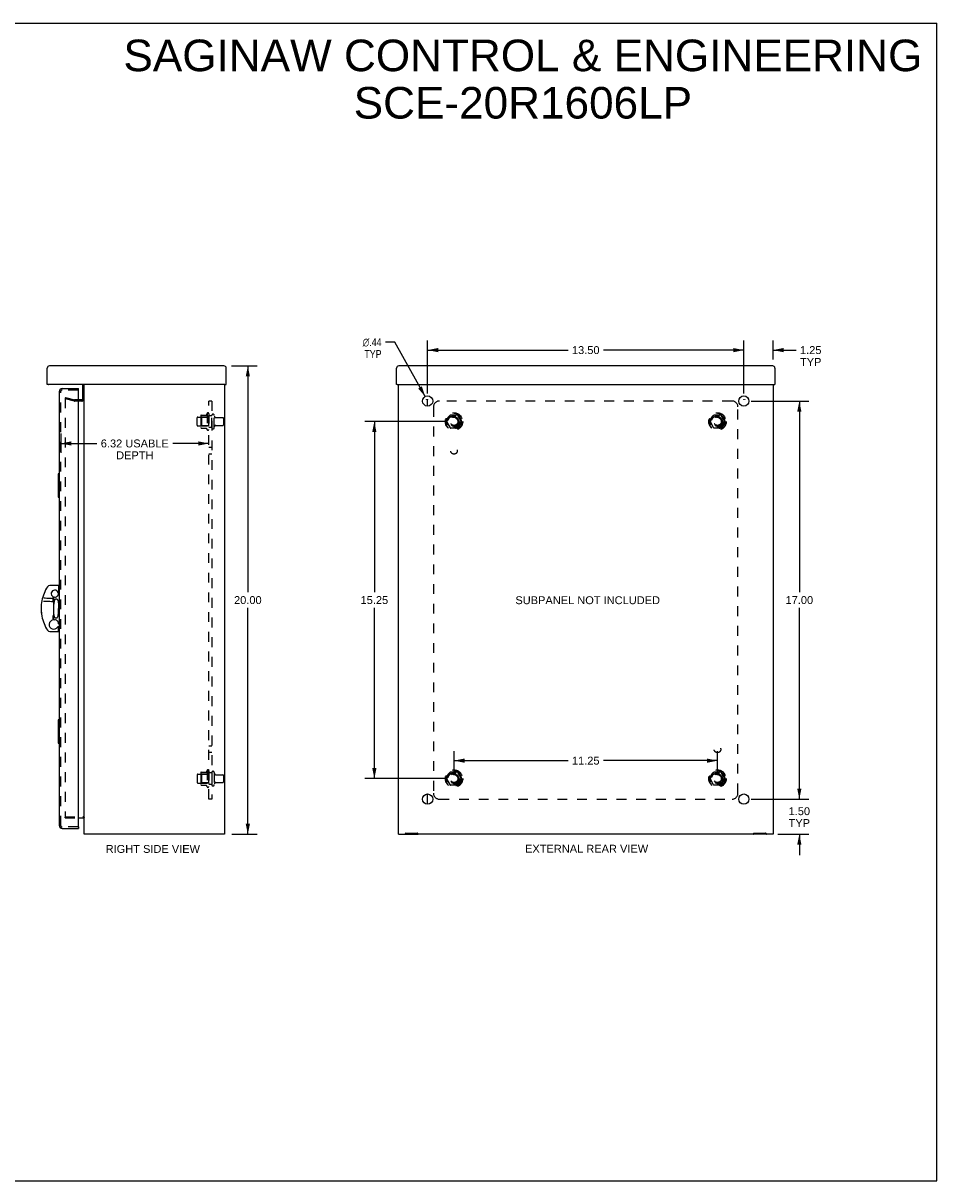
# Model space of a CAD drawing. Header units: inches. Extents: x 0 to 76.4, y 0 to 49.4.
# Tile 3 of 3: x 37.4 to 76.4, y 0 to 49.4. Entities that reach past the tile are written whole.
import ezdxf

# ---------------------------------------------------------------- set-up
doc = ezdxf.new("R2010")
doc.units = ezdxf.units.IN
doc.header["$LTSCALE"] = 4.202247
doc.header["$MEASUREMENT"] = 0
doc.linetypes.add('HIDDEN', pattern=[0.2, 0.1, -0.1])
doc.layers.get('0').update_dxf_attribs({"linetype": 'CONTINUOUS'})
for name, color, linetype in [('DEFAULT_2', 8, 'HIDDEN'), ('DIMENSIONS', 7, 'CONTINUOUS'), ('DOOR_ASSEMBLY', 7, 'CONTINUOUS'), ('SUBPANEL', 7, 'CONTINUOUS')]:
    doc.layers.add(name, color=color, linetype=linetype)
doc.styles.get("Standard").update_dxf_attribs({"font": 'arial.ttf'})
doc.styles.add('TEXTSTYLE_1', font='gdt', dxfattribs={"width": 0.8})
doc.dimstyles.new('DIMSTYLE_1', dxfattribs={"dimtxt": 0.337079, "dimasz": 0.449438, "dimexe": 0.09, "dimexo": 0.07, "dimgap": 0.0375, "dimtad": 0, "dimtih": 1, "dimtoh": 1, "dimzin": 4, "dimdsep": 46, "dimtxsty": 'Standard', "dimblk": '_FILLED', "dimblk1": '_FILLED', "dimblk2": '_FILLED', "dimcen": 0.09, "dimadec": 3, "dimazin": 1, "dimtfac": 1, "dimtdec": 3, "dimtofl": 0, "dimtmove": 0, "dimatfit": 3, "dimldrblk": '_FILLED', "dimfxl": 0, "dimtolj": 1, "dimtzin": 4, "dimarcsym": 0})
doc.dimstyles.new('DIMSTYLE_2', dxfattribs={"dimtxt": 0.337079, "dimasz": 0.449438, "dimexe": 0.09, "dimexo": 0.07, "dimgap": 0.09, "dimtad": 0, "dimtih": 1, "dimtoh": 1, "dimzin": 4, "dimdsep": 46, "dimtxsty": 'Standard', "dimblk": '_FILLED', "dimblk1": '_FILLED', "dimblk2": '_FILLED', "dimcen": 0.09, "dimadec": 3, "dimazin": 1, "dimtfac": 1, "dimtdec": 3, "dimtofl": 0, "dimtmove": 0, "dimatfit": 1, "dimldrblk": '_FILLED', "dimfxl": 0, "dimtolj": 1, "dimtzin": 4, "dimarcsym": 0})

# ---------------------------------------------------------------- blocks, each defined once
blk = doc.blocks.new('_FILLED')
at = {"color": 0, "linetype": 'ByBlock'}
blk.add_solid([(0, 0), (-1, 0.2), (-1, -0.2)], dxfattribs=at)
blk = doc.blocks.new('*D4')
at = {"layer": 'DIMENSIONS', "color": 2, "linetype": 'Continuous'}
for p, q in [((46.28, 34.801), (47.39, 34.801)), ((46.985, 34.801), (46.985, 25.139)), ((46.985, 14.801), (46.985, 24.464)), ((46.307, 14.801), (47.39, 14.801))]:
    blk.add_line(p, q, dxfattribs=at)
at = {"layer": 'DIMENSIONS', "color": 2, "linetype": 'Continuous', "xscale": 0.4494382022, "yscale": 0.4494382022, "zscale": 0.4494382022}
for p, rotation in [((46.985, 34.801), 90), ((46.985, 14.801), 270)]:
    blk.add_blockref('_FILLED', p, dxfattribs=dict(at, rotation=rotation))
at = {"layer": 'DIMENSIONS', "color": 2, "linetype": 'Continuous', "insert": (46.985, 24.97), "char_height": 0.3371, "width": 1.1779, "attachment_point": 2, "line_spacing_factor": 0.9}
blk.add_mtext('20.00', dxfattribs=at)
blk = doc.blocks.new('*D5')
at = {"layer": 'DIMENSIONS', "color": 2, "linetype": 'Continuous'}
for p, q in [((70.533, 16.301), (70.533, 17.2)), ((68.478, 16.301), (70.937, 16.301)), ((69.61, 14.801), (70.937, 14.801)), ((70.533, 14.801), (70.533, 13.903))]:
    blk.add_line(p, q, dxfattribs=at)
at = {"layer": 'DIMENSIONS', "color": 2, "linetype": 'Continuous', "xscale": 0.4494382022, "yscale": 0.4494382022, "zscale": 0.4494382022}
for p, rotation in [((70.533, 16.301), 270), ((70.533, 14.801), 90)]:
    blk.add_blockref('_FILLED', p, dxfattribs=dict(at, rotation=rotation))
at = {"layer": 'DIMENSIONS', "color": 2, "linetype": 'Continuous', "insert": (70.533, 15.954), "char_height": 0.3371, "width": 0.916, "attachment_point": 2, "line_spacing_factor": 0.9}
blk.add_mtext('1.50\\PTYP', dxfattribs=at)
blk = doc.blocks.new('*D6')
at = {"layer": 'DIMENSIONS', "color": 2, "linetype": 'Continuous'}
for p, q in [((53.255, 35.814), (52.862, 35.814)), ((54.556, 33.492), (53.255, 35.814))]:
    blk.add_line(p, q, dxfattribs=at)
at = {"layer": 'DIMENSIONS', "color": 2, "linetype": 'Continuous', "xscale": 0.4494382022, "yscale": 0.4494382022, "zscale": 0.4494382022, "rotation": 299.2744491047}
blk.add_blockref('_FILLED', (54.556, 33.492), dxfattribs=at)
at = {"layer": 'DIMENSIONS', "color": 2, "linetype": 'Continuous', "insert": (52.693, 35.982), "char_height": 0.33708, "width": 1.10355, "attachment_point": 3, "line_spacing_factor": 0.9, "style": 'TEXTSTYLE_1'}
blk.add_mtext('{\\fgdt;n}\\fArial;.44\\PTYP', dxfattribs=at)
blk = doc.blocks.new('*D7')
at = {"layer": 'DIMENSIONS', "color": 2, "linetype": 'Continuous'}
for p, q in [((55.474, 32.426), (51.982, 32.426)), ((52.387, 32.426), (52.387, 25.139)), ((52.387, 17.176), (52.387, 24.464)), ((55.474, 17.176), (51.982, 17.176))]:
    blk.add_line(p, q, dxfattribs=at)
at = {"layer": 'DIMENSIONS', "color": 2, "linetype": 'Continuous', "xscale": 0.4494382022, "yscale": 0.4494382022, "zscale": 0.4494382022}
for p, rotation in [((52.387, 32.426), 90), ((52.387, 17.176), 270)]:
    blk.add_blockref('_FILLED', p, dxfattribs=dict(at, rotation=rotation))
at = {"layer": 'DIMENSIONS', "color": 2, "linetype": 'Continuous', "insert": (52.387, 24.97), "char_height": 0.3371, "width": 1.1779, "attachment_point": 2, "line_spacing_factor": 0.9}
blk.add_mtext('15.25', dxfattribs=at)
blk = doc.blocks.new('*D8')
at = {"layer": 'DIMENSIONS', "color": 2, "linetype": 'Continuous'}
for p, q in [((55.788, 17.491), (55.788, 18.349)), ((67.038, 17.491), (67.038, 18.349)), ((55.788, 17.944), (60.656, 17.944)), ((67.038, 17.944), (62.171, 17.944))]:
    blk.add_line(p, q, dxfattribs=at)
at = {"layer": 'DIMENSIONS', "color": 2, "linetype": 'Continuous', "xscale": 0.4494382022, "yscale": 0.4494382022, "zscale": 0.4494382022, "rotation": 180}
blk.add_blockref('_FILLED', (55.788, 17.944), dxfattribs=at)
at = {"layer": 'DIMENSIONS', "color": 2, "linetype": 'Continuous', "xscale": 0.4494382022, "yscale": 0.4494382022, "zscale": 0.4494382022}
blk.add_blockref('_FILLED', (67.038, 17.944), dxfattribs=at)
at = {"layer": 'DIMENSIONS', "color": 2, "linetype": 'Continuous', "insert": (61.413, 18.113), "char_height": 0.3371, "width": 1.1779, "attachment_point": 2, "line_spacing_factor": 0.9}
blk.add_mtext('11.25', dxfattribs=at)
blk = doc.blocks.new('*D9')
at = {"layer": 'DIMENSIONS', "color": 2, "linetype": 'Continuous'}
for p, q in [((68.478, 33.301), (70.937, 33.301)), ((70.533, 33.301), (70.533, 25.139)), ((70.533, 16.301), (70.533, 24.464)), ((68.478, 16.301), (70.937, 16.301))]:
    blk.add_line(p, q, dxfattribs=at)
at = {"layer": 'DIMENSIONS', "color": 2, "linetype": 'Continuous', "xscale": 0.4494382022, "yscale": 0.4494382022, "zscale": 0.4494382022}
for p, rotation in [((70.533, 33.301), 90), ((70.533, 16.301), 270)]:
    blk.add_blockref('_FILLED', p, dxfattribs=dict(at, rotation=rotation))
at = {"layer": 'DIMENSIONS', "color": 2, "linetype": 'Continuous', "insert": (70.533, 24.97), "char_height": 0.3371, "width": 1.1779, "attachment_point": 2, "line_spacing_factor": 0.9}
blk.add_mtext('17.00', dxfattribs=at)
blk = doc.blocks.new('*D10')
at = {"layer": 'DIMENSIONS', "color": 2, "linetype": 'Continuous'}
for p, q in [((54.663, 33.616), (54.663, 35.881)), ((68.163, 33.616), (68.163, 35.881)), ((54.663, 35.476), (60.656, 35.476)), ((68.163, 35.476), (62.171, 35.476))]:
    blk.add_line(p, q, dxfattribs=at)
at = {"layer": 'DIMENSIONS', "color": 2, "linetype": 'Continuous', "xscale": 0.4494382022, "yscale": 0.4494382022, "zscale": 0.4494382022, "rotation": 180}
blk.add_blockref('_FILLED', (54.663, 35.476), dxfattribs=at)
at = {"layer": 'DIMENSIONS', "color": 2, "linetype": 'Continuous', "xscale": 0.4494382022, "yscale": 0.4494382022, "zscale": 0.4494382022}
blk.add_blockref('_FILLED', (68.163, 35.476), dxfattribs=at)
at = {"layer": 'DIMENSIONS', "color": 2, "linetype": 'Continuous', "insert": (61.413, 35.645), "char_height": 0.3371, "width": 1.1779, "attachment_point": 2, "line_spacing_factor": 0.9}
blk.add_mtext('13.50', dxfattribs=at)
blk = doc.blocks.new('*D11')
at = {"layer": 'DIMENSIONS', "color": 2, "linetype": 'Continuous'}
for p, q in [((68.163, 33.616), (68.163, 35.881)), ((69.413, 35.068), (69.413, 35.881)), ((68.163, 35.476), (67.264, 35.476)), ((69.413, 35.476), (70.392, 35.476))]:
    blk.add_line(p, q, dxfattribs=at)
at = {"layer": 'DIMENSIONS', "color": 2, "linetype": 'Continuous', "xscale": 0.4494382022, "yscale": 0.4494382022, "zscale": 0.4494382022}
blk.add_blockref('_FILLED', (68.163, 35.476), dxfattribs=at)
at = {"layer": 'DIMENSIONS', "color": 2, "linetype": 'Continuous', "xscale": 0.4494382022, "yscale": 0.4494382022, "zscale": 0.4494382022, "rotation": 180}
blk.add_blockref('_FILLED', (69.413, 35.476), dxfattribs=at)
at = {"layer": 'DIMENSIONS', "color": 2, "linetype": 'Continuous', "insert": (70.561, 35.645), "char_height": 0.3371, "width": 0.916, "attachment_point": 1, "line_spacing_factor": 0.9}
blk.add_mtext('1.25\\PTYP', dxfattribs=at)
blk = doc.blocks.new('*D14')
at = {"layer": 'DIMENSIONS', "color": 2, "linetype": 'Continuous'}
for p, q in [((38.999, 31.913), (38.999, 31.085)), ((38.999, 31.49), (40.54, 31.49)), ((45.319, 31.49), (43.778, 31.49))]:
    blk.add_line(p, q, dxfattribs=at)
at = {"layer": 'DIMENSIONS', "color": 2, "linetype": 'Continuous', "xscale": 0.4494382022, "yscale": 0.4494382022, "zscale": 0.4494382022, "rotation": 180}
blk.add_blockref('_FILLED', (38.999, 31.49), dxfattribs=at)
at = {"layer": 'DIMENSIONS', "color": 2, "linetype": 'Continuous', "xscale": 0.4494382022, "yscale": 0.4494382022, "zscale": 0.4494382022}
blk.add_blockref('_FILLED', (45.319, 31.49), dxfattribs=at)
at = {"layer": 'DIMENSIONS', "color": 2, "linetype": 'Continuous', "insert": (42.159, 31.658), "char_height": 0.33708, "width": 2.90088, "attachment_point": 2, "line_spacing_factor": 0.9}
blk.add_mtext('6.32 USABLE\\PDEPTH', dxfattribs=at)

msp = doc.modelspace()

# ---------------------------------------------------------------- linework, layer by layer
at = {"color": 7, "linetype": 'Continuous'}
for p, q in [((0, 49.438), (76.404, 49.438)), ((76.404, 0), (76.404, 49.438)), ((38.466, 34.003), (38.418, 34.003)), ((38.466, 34.023), (38.466, 34.003)), ((46.012, 34.003), (46.012, 34.023)), ((46.012, 34.003), (46.06, 34.003)), ((53.355, 34.003), (53.335, 34.003)), ((69.471, 34.003), (69.491, 34.003)), ((39.944, 33.395), (39.944, 33.41)), ((39.992, 33.35), (39.944, 33.35)), ((54.663, 33.387), (54.663, 33.369)), ((54.663, 33.082), (54.663, 33.352)), ((68.163, 33.365), (68.163, 33.387)), ((68.163, 33.349), (68.163, 33.352)), ((54.663, 16.082), (54.663, 16.52)), ((53.721, 14.849), (54.241, 14.849)), ((53.731, 14.849), (53.731, 14.801)), ((54.231, 14.849), (54.231, 14.801)), ((68.585, 14.849), (69.105, 14.849)), ((68.595, 14.849), (68.595, 14.801)), ((69.095, 14.849), (69.095, 14.801)), ((0, 0), (76.404, 0))]:
    msp.add_line(p, q, dxfattribs=at)
at = {"color": 3, "linetype": 'Continuous'}
for p, q in [((38.418, 34.003), (38.418, 34.707)), ((45.965, 34.801), (38.513, 34.801)), ((46.06, 34.003), (46.06, 34.707)), ((53.335, 34.003), (53.335, 34.707)), ((69.396, 34.801), (53.43, 34.801)), ((69.491, 34.707), (69.491, 34.003)), ((45.992, 34.003), (38.486, 34.003)), ((39.944, 33.412), (39.944, 34.003)), ((39.992, 14.801), (39.992, 34.003)), ((45.992, 34.003), (45.992, 14.801)), ((53.355, 34.003), (69.471, 34.003)), ((53.413, 14.801), (53.413, 34.003)), ((69.413, 34.003), (69.413, 14.801)), ((54.615, 33.365), (54.615, 33.387)), ((54.615, 33.349), (54.615, 33.352)), ((68.211, 33.387), (68.211, 33.365)), ((68.211, 33.352), (68.211, 33.349)), ((39.749, 15.503), (39.992, 15.503)), ((39.986, 15.493), (39.986, 15.494)), ((53.716, 14.816), (53.716, 14.838)), ((53.731, 14.853), (54.231, 14.853)), ((54.246, 14.816), (54.246, 14.838)), ((68.58, 14.816), (68.58, 14.838)), ((68.595, 14.853), (69.095, 14.853)), ((69.11, 14.816), (69.11, 14.838)), ((45.992, 14.801), (39.992, 14.801)), ((53.413, 14.801), (54.259, 14.801)), ((69.413, 14.801), (54.261, 14.801))]:
    msp.add_line(p, q, dxfattribs=at)
for points in [[(39.981, 15.487), (39.981, 15.487), (39.981, 15.487), (39.981, 15.487), (39.981, 15.488), (39.981, 15.488), (39.982, 15.489), (39.982, 15.489), (39.983, 15.49), (39.983, 15.491), (39.984, 15.492), (39.986, 15.493)], [(39.986, 15.494), (39.987, 15.495), (39.988, 15.496), (39.989, 15.497)], [(39.989, 15.497), (39.99, 15.498), (39.99, 15.499), (39.991, 15.5), (39.991, 15.501), (39.992, 15.501), (39.992, 15.502), (39.992, 15.503), (39.992, 15.503)]]:
    msp.add_lwpolyline(points, dxfattribs=at)
for centre in [(54.663, 33.301), (68.163, 33.301), (54.663, 16.301), (68.163, 16.301)]:
    msp.add_circle(centre, 0.219, dxfattribs=at)
for centre, radius, start, end in [((38.513, 34.707), 0.0948, 90, 180), ((45.965, 34.707), 0.0948, 0, 90), ((53.43, 34.707), 0.0948, 90, 180), ((69.396, 34.707), 0.0948, 0, 90), ((38.486, 34.023), 0.02, 180, 270), ((45.992, 34.023), 0.02, 270, 360), ((39.897, 33.396), 0.0468, 270, 360), ((39.945, 15.457), 0.0468, 0, 90), ((53.731, 14.838), 0.015, 90, 180), ((54.231, 14.838), 0.015, 0, 90), ((68.595, 14.838), 0.015, 90, 180), ((69.095, 14.838), 0.015, 0, 90), ((53.701, 14.816), 0.015, 270, 360), ((54.261, 14.816), 0.015, 180, 270), ((68.565, 14.816), 0.015, 270, 360), ((69.125, 14.816), 0.015, 180, 270)]:
    msp.add_arc(centre, radius, start, end, dxfattribs=at)
at = {"layer": 'DEFAULT_2', "color": 8, "linetype": 'HIDDEN'}
for p, q in [((39.192, 33.455), (39.18, 33.408)), ((39.18, 33.418), (39.18, 15.533)), ((39.18, 33.408), (39.569, 33.304)), ((39.192, 33.455), (39.581, 33.35)), ((39.897, 33.349), (39.588, 33.349)), ((39.897, 33.301), (39.588, 33.301)), ((44.983, 32.682), (44.983, 32.171)), ((45.003, 32.61), (44.983, 32.63)), ((44.994, 32.704), (45.221, 32.704)), ((45.249, 32.782), (45.249, 32.071)), ((45.299, 32.61), (45.319, 32.63)), ((45.319, 32.761), (45.319, 32.092)), ((45.444, 32.169), (45.444, 32.684)), ((45.554, 32.169), (45.554, 32.684)), ((55.625, 32.699), (55.471, 32.431)), ((55.943, 32.704), (55.634, 32.704)), ((56.106, 32.431), (55.951, 32.699)), ((66.875, 32.699), (66.721, 32.431)), ((67.193, 32.704), (66.884, 32.704)), ((67.356, 32.431), (67.201, 32.699)), ((44.819, 32.269), (44.819, 32.584)), ((44.849, 32.614), (45.444, 32.614)), ((44.849, 32.239), (45.444, 32.239)), ((45.003, 32.243), (44.983, 32.223)), ((44.994, 32.149), (45.221, 32.149)), ((45.003, 32.61), (45.003, 32.243)), ((45.299, 32.61), (45.003, 32.61)), ((45.299, 32.243), (45.003, 32.243)), ((45.299, 32.61), (45.299, 32.243)), ((45.299, 32.243), (45.319, 32.223)), ((45.617, 32.591), (45.914, 32.591)), ((45.617, 32.261), (45.914, 32.261)), ((45.944, 32.561), (45.944, 32.291)), ((55.471, 32.421), (55.625, 32.154)), ((55.943, 32.149), (55.634, 32.149)), ((55.951, 32.154), (56.106, 32.421)), ((66.721, 32.421), (66.875, 32.154)), ((67.193, 32.149), (66.884, 32.149)), ((67.201, 32.154), (67.356, 32.421)), ((44.819, 17.334), (44.819, 17.019)), ((44.849, 17.364), (45.444, 17.364)), ((44.983, 17.432), (44.983, 16.921)), ((45.003, 17.36), (44.983, 17.38)), ((44.994, 17.454), (45.221, 17.454)), ((45.299, 17.36), (45.003, 17.36)), ((45.003, 17.36), (45.003, 16.993)), ((45.249, 17.532), (45.249, 16.821)), ((45.299, 17.36), (45.319, 17.38)), ((45.299, 17.36), (45.299, 16.993)), ((45.319, 17.511), (45.319, 16.842)), ((45.444, 17.434), (45.444, 16.919)), ((45.554, 17.434), (45.554, 16.919)), ((45.617, 17.341), (45.914, 17.341)), ((45.944, 17.311), (45.944, 17.041)), ((55.625, 17.449), (55.471, 17.181)), ((55.943, 17.454), (55.634, 17.454)), ((56.106, 17.181), (55.951, 17.449)), ((66.875, 17.449), (66.721, 17.181)), ((67.193, 17.454), (66.884, 17.454)), ((67.356, 17.181), (67.201, 17.449)), ((44.849, 16.989), (45.444, 16.989)), ((45.003, 16.993), (44.983, 16.973)), ((44.994, 16.899), (45.221, 16.899)), ((45.299, 16.993), (45.003, 16.993)), ((45.299, 16.993), (45.319, 16.973)), ((45.617, 17.011), (45.914, 17.011)), ((55.471, 17.171), (55.625, 16.904)), ((55.943, 16.899), (55.634, 16.899)), ((55.951, 16.904), (56.106, 17.171)), ((66.721, 17.171), (66.875, 16.904)), ((67.193, 16.899), (66.884, 16.899)), ((67.201, 16.904), (67.356, 17.171)), ((39.18, 15.551), (39.945, 15.551)), ((39.18, 15.503), (39.18, 15.533)), ((39.18, 15.503), (39.749, 15.503))]:
    msp.add_line(p, q, dxfattribs=at)
for centre, radius in [((55.788, 32.426), 0.372), ((55.788, 32.426), 0.356), ((55.788, 32.426), 0.312), ((55.788, 32.426), 0.204), ((67.038, 32.426), 0.372), ((67.038, 32.426), 0.356), ((67.038, 32.426), 0.312), ((67.038, 32.426), 0.204), ((55.788, 32.426), 0.188), ((55.788, 32.426), 0.183), ((55.788, 32.426), 0.165), ((67.038, 32.426), 0.188), ((67.038, 32.426), 0.183), ((67.038, 32.426), 0.165), ((55.788, 17.176), 0.372), ((55.788, 17.176), 0.356), ((55.788, 17.176), 0.312), ((55.788, 17.176), 0.204), ((55.788, 17.176), 0.188), ((55.788, 17.176), 0.183), ((55.788, 17.176), 0.165), ((67.038, 17.176), 0.372), ((67.038, 17.176), 0.356), ((67.038, 17.176), 0.312), ((67.038, 17.176), 0.204), ((67.038, 17.176), 0.188), ((67.038, 17.176), 0.183), ((67.038, 17.176), 0.165)]:
    msp.add_circle(centre, radius, dxfattribs=at)
for centre, radius, start, end in [((39.588, 33.374), 0.073, 255, 270), ((39.588, 33.374), 0.025, 255, 270), ((39.897, 33.396), 0.0948, 270, 360), ((45.124, 32.682), 0.141, 174.7919, 180), ((44.994, 32.694), 0.01, 90, 174.8062), ((45.203, 32.714), 0.01, 270, 336.0321), ((45.849, 32.426), 0.698, 149.3369, 156.0321), ((45.281, 32.761), 0.0384, 0, 145.5503), ((45.499, 32.684), 0.055, 0, 180), ((45.617, 32.654), 0.0625, 180, 270), ((55.634, 32.694), 0.01, 90.0124, 149.9892), ((55.943, 32.694), 0.01, 30.012, 89.9887), ((66.884, 32.694), 0.01, 90.0124, 149.9892), ((67.193, 32.694), 0.01, 30.012, 89.9887), ((44.849, 32.584), 0.03, 90, 180), ((44.849, 32.269), 0.03, 180, 270), ((45.124, 32.171), 0.141, 180, 185.2081), ((44.994, 32.159), 0.01, 185.1938, 270), ((45.203, 32.139), 0.01, 23.9679, 90), ((45.849, 32.426), 0.698, 203.9679, 210.6631), ((45.499, 32.169), 0.055, 180, 360), ((45.617, 32.199), 0.0625, 90, 180), ((45.914, 32.561), 0.03, 360, 90), ((45.914, 32.291), 0.03, 270, 0), ((55.479, 32.426), 0.01, 150.0127, 209.9883), ((55.634, 32.159), 0.01, 210.012, 269.9887), ((55.943, 32.159), 0.01, 270.0124, 329.9892), ((56.097, 32.426), 0.01, 330.0127, 29.9883), ((66.729, 32.426), 0.01, 150.0127, 209.9883), ((66.884, 32.159), 0.01, 210.012, 269.9887), ((67.193, 32.159), 0.01, 270.0124, 329.9892), ((67.347, 32.426), 0.01, 330.0127, 29.9883), ((45.281, 32.092), 0.0384, 214.4497, 360), ((44.849, 17.334), 0.03, 90, 180), ((45.124, 17.432), 0.141, 174.7919, 180), ((44.994, 17.444), 0.01, 90, 174.8062), ((45.203, 17.464), 0.01, 270, 336.0321), ((45.849, 17.176), 0.698, 149.3369, 156.0321), ((45.281, 17.511), 0.0384, 0, 145.5503), ((45.499, 17.434), 0.055, 0, 180), ((45.617, 17.404), 0.0625, 180, 270), ((45.914, 17.311), 0.03, 360, 90), ((55.634, 17.444), 0.01, 90.0124, 149.9892), ((55.943, 17.444), 0.01, 30.012, 89.9887), ((66.884, 17.444), 0.01, 90.0124, 149.9892), ((67.193, 17.444), 0.01, 30.012, 89.9887), ((44.849, 17.019), 0.03, 180, 270), ((45.124, 16.921), 0.141, 180, 185.2081), ((44.994, 16.909), 0.01, 185.1938, 270), ((45.203, 16.889), 0.01, 23.9679, 90), ((45.849, 17.176), 0.698, 203.9679, 210.6631), ((45.281, 16.842), 0.0384, 214.4497, 360), ((45.499, 16.919), 0.055, 180, 360), ((45.617, 16.949), 0.0625, 90, 180), ((45.914, 17.041), 0.03, 270, 0), ((55.479, 17.176), 0.01, 150.0127, 209.9883), ((55.634, 16.909), 0.01, 210.012, 269.9887), ((55.943, 16.909), 0.01, 270.0124, 329.9892), ((56.097, 17.176), 0.01, 330.0127, 29.9883), ((66.729, 17.176), 0.01, 150.0127, 209.9883), ((66.884, 16.909), 0.01, 210.012, 269.9887), ((67.193, 16.909), 0.01, 270.0124, 329.9892), ((67.347, 17.176), 0.01, 330.0127, 29.9883), ((39.945, 15.457), 0.0948, 40.2677, 90)]:
    msp.add_arc(centre, radius, start, end, dxfattribs=at)
at = {"layer": 'DOOR_ASSEMBLY', "color": 3, "linetype": 'Continuous'}
for p, q in [((38.939, 15.163), (38.939, 33.719)), ((39.051, 33.831), (39.749, 33.831)), ((39.749, 15.131), (39.749, 33.751)), ((39.051, 15.051), (39.749, 15.051))]:
    msp.add_line(p, q, dxfattribs=at)
at = {"layer": 'DOOR_ASSEMBLY', "color": 8, "linetype": 'HIDDEN'}
for p, q in [((38.999, 15.163), (38.999, 33.719)), ((39.729, 33.771), (39.051, 33.771)), ((39.729, 15.111), (39.051, 15.111))]:
    msp.add_line(p, q, dxfattribs=at)
at = {"layer": 'DOOR_ASSEMBLY', "color": 7, "linetype": 'Continuous'}
for p, q in [((39.749, 33.771), (39.729, 33.771)), ((39.749, 33.771), (39.749, 33.831)), ((38.879, 30.176), (38.879, 29.206)), ((38.894, 30.191), (38.939, 30.191)), ((38.926, 30.091), (38.926, 29.291)), ((38.894, 29.191), (38.939, 29.191)), ((38.904, 25.426), (38.533, 25.426)), ((38.904, 25.426), (38.904, 25.367)), ((38.904, 25.367), (38.904, 25.121)), ((38.667, 24.744), (38.667, 24.946)), ((38.667, 24.851), (38.703, 24.851)), ((38.703, 23.947), (38.703, 24.935)), ((38.878, 25.121), (38.904, 25.121)), ((38.896, 25.093), (38.939, 25.093)), ((38.667, 23.953), (38.667, 24.139)), ((38.667, 24.032), (38.703, 24.032)), ((38.896, 23.79), (38.939, 23.79)), ((38.434, 23.51), (38.434, 23.51)), ((38.533, 23.457), (38.904, 23.457)), ((38.904, 23.654), (38.865, 23.654)), ((38.904, 23.457), (38.904, 23.654)), ((38.879, 19.676), (38.879, 18.706)), ((38.894, 19.691), (38.939, 19.691)), ((38.926, 19.591), (38.926, 18.791)), ((38.894, 18.691), (38.939, 18.691)), ((39.729, 15.111), (39.749, 15.111)), ((39.749, 15.111), (39.749, 15.051))]:
    msp.add_line(p, q, dxfattribs=at)
for points in [[(38.924, 30.128), (38.925, 30.122), (38.925, 30.116), (38.925, 30.11), (38.926, 30.104), (38.926, 30.098), (38.926, 30.091)], [(38.926, 29.291), (38.926, 29.285), (38.926, 29.279), (38.925, 29.273), (38.925, 29.267), (38.925, 29.261), (38.924, 29.255)], [(38.263, 24.758), (38.331, 24.755), (38.399, 24.753), (38.467, 24.751), (38.534, 24.749), (38.601, 24.747), (38.667, 24.744)], [(38.667, 24.861), (38.601, 24.864), (38.535, 24.867), (38.469, 24.87), (38.403, 24.873), (38.337, 24.876), (38.271, 24.879)], [(38.749, 24.83), (38.745, 24.826), (38.742, 24.82), (38.739, 24.815), (38.735, 24.809), (38.732, 24.802), (38.729, 24.795), (38.726, 24.787), (38.723, 24.778), (38.72, 24.77), (38.717, 24.76), (38.715, 24.75), (38.713, 24.739), (38.71, 24.727), (38.709, 24.714), (38.707, 24.701), (38.705, 24.687), (38.704, 24.672), (38.704, 24.656), (38.703, 24.639), (38.703, 24.621)], [(38.749, 24.83), (38.752, 24.835), (38.756, 24.838), (38.759, 24.842), (38.762, 24.845), (38.765, 24.847), (38.768, 24.85), (38.772, 24.852), (38.775, 24.853), (38.778, 24.855), (38.781, 24.856), (38.783, 24.857), (38.786, 24.858), (38.789, 24.859), (38.792, 24.859), (38.795, 24.859), (38.798, 24.859), (38.801, 24.859), (38.804, 24.859), (38.807, 24.858), (38.81, 24.857), (38.813, 24.856), (38.816, 24.855), (38.819, 24.853), (38.822, 24.852), (38.826, 24.849), (38.829, 24.847)], [(38.829, 24.847), (38.834, 24.843), (38.839, 24.838), (38.843, 24.833), (38.848, 24.828), (38.852, 24.822), (38.857, 24.816), (38.861, 24.809), (38.865, 24.801), (38.869, 24.793), (38.873, 24.785), (38.876, 24.775), (38.88, 24.765), (38.883, 24.754), (38.885, 24.742), (38.888, 24.73), (38.89, 24.716), (38.892, 24.701), (38.894, 24.685), (38.895, 24.668), (38.896, 24.65), (38.896, 24.631), (38.896, 24.612), (38.897, 24.589)], [(38.749, 24.052), (38.745, 24.057), (38.742, 24.062), (38.739, 24.068), (38.735, 24.074), (38.732, 24.081), (38.729, 24.088), (38.726, 24.096), (38.723, 24.104), (38.72, 24.113), (38.717, 24.123), (38.715, 24.133), (38.713, 24.144), (38.71, 24.156), (38.709, 24.169), (38.707, 24.182), (38.705, 24.196), (38.704, 24.211), (38.704, 24.227), (38.703, 24.244), (38.703, 24.262)], [(38.829, 24.036), (38.834, 24.04), (38.839, 24.045), (38.843, 24.05), (38.848, 24.055), (38.852, 24.061), (38.857, 24.067), (38.861, 24.074), (38.865, 24.081), (38.869, 24.089), (38.873, 24.098), (38.876, 24.107), (38.88, 24.118), (38.883, 24.129), (38.885, 24.141), (38.888, 24.153), (38.89, 24.167), (38.892, 24.182), (38.894, 24.198), (38.895, 24.215), (38.896, 24.233), (38.896, 24.251), (38.896, 24.271), (38.897, 24.293)], [(38.897, 24.589), (38.897, 24.571), (38.896, 24.549), (38.896, 24.506)], [(38.896, 24.506), (38.896, 24.485), (38.896, 24.463), (38.896, 24.441)], [(38.896, 24.334), (38.896, 24.377), (38.896, 24.398), (38.896, 24.42), (38.896, 24.441)], [(38.897, 24.293), (38.897, 24.312), (38.896, 24.334)], [(38.829, 24.036), (38.826, 24.034), (38.822, 24.031), (38.819, 24.029), (38.816, 24.028), (38.813, 24.027), (38.81, 24.026), (38.807, 24.025), (38.804, 24.024), (38.801, 24.024), (38.798, 24.024), (38.795, 24.024), (38.792, 24.024), (38.789, 24.024), (38.786, 24.025), (38.784, 24.026), (38.781, 24.027), (38.778, 24.028), (38.775, 24.029), (38.772, 24.031), (38.769, 24.033), (38.765, 24.035), (38.762, 24.038), (38.759, 24.041), (38.756, 24.044), (38.752, 24.048), (38.749, 24.052)], [(38.924, 19.628), (38.925, 19.622), (38.925, 19.616), (38.925, 19.61), (38.926, 19.604), (38.926, 19.598), (38.926, 19.591)], [(38.926, 18.791), (38.926, 18.785), (38.926, 18.779), (38.925, 18.773), (38.925, 18.767), (38.925, 18.761), (38.924, 18.755)]]:
    msp.add_lwpolyline(points, dxfattribs=at)
at = {"layer": 'DOOR_ASSEMBLY', "color": 3, "linetype": 'Continuous'}
for centre, radius, start, end in [((39.051, 33.719), 0.112, 90, 180), ((39.729, 33.751), 0.02, 0, 90), ((39.051, 15.163), 0.112, 180, 270), ((39.729, 15.131), 0.02, 270, 360)]:
    msp.add_arc(centre, radius, start, end, dxfattribs=at)
at = {"layer": 'DOOR_ASSEMBLY', "color": 8, "linetype": 'HIDDEN'}
for centre, start, end in [((39.051, 33.719), 90, 180), ((39.051, 15.163), 180, 270)]:
    msp.add_arc(centre, 0.052, start, end, dxfattribs=at)
at = {"layer": 'DOOR_ASSEMBLY', "color": 7, "linetype": 'Continuous'}
for centre, radius, start, end in [((38.894, 30.176), 0.015, 90, 180), ((38.924, 30.176), 0.015, 0, 90), ((38.894, 29.206), 0.015, 180, 270), ((38.924, 29.206), 0.015, 270, 360), ((39.848, 24.441), 1.693, 146.6311, 168.7015), ((38.533, 25.308), 0.118, 90, 146.6644), ((38.738, 25.076), 0.148, 17.7267, 241.5598), ((39.848, 24.442), 1.693, 168.7022, 191.2948), ((38.749, 25.076), 0.148, 251.8202, 6.738), ((39.848, 24.441), 1.693, 174.2055, 191.2955), ((39.848, 24.441), 1.693, 191.2922, 213.3635), ((39.848, 24.441), 1.693, 191.294, 213.3651), ((38.698, 23.758), 0.197, 99.0379, 328.0109), ((38.749, 23.807), 0.148, 353.262, 108.1798), ((38.533, 23.575), 0.118, 213.3356, 270), ((38.533, 23.575), 0.118, 213.3604, 270), ((38.894, 19.676), 0.015, 90, 180), ((38.924, 19.676), 0.015, 0, 90), ((38.894, 18.706), 0.015, 180, 270), ((38.924, 18.706), 0.015, 270, 360)]:
    msp.add_arc(centre, radius, start, end, dxfattribs=at)
at = {"layer": 'SUBPANEL', "color": 8, "linetype": 'HIDDEN'}
for p, q in [((45.319, 16.301), (45.319, 33.301)), ((45.444, 33.301), (45.319, 33.301)), ((45.444, 33.301), (45.444, 16.301)), ((67.663, 33.301), (55.163, 33.301)), ((45.444, 32.676), (45.319, 32.676)), ((54.913, 33.051), (54.913, 16.551)), ((67.913, 16.551), (67.913, 33.051)), ((45.444, 32.176), (45.319, 32.176)), ((45.444, 31.317), (45.319, 31.317)), ((45.444, 31.036), (45.319, 31.036)), ((45.444, 18.567), (45.319, 18.567)), ((45.444, 18.286), (45.319, 18.286)), ((45.444, 17.426), (45.319, 17.426)), ((45.444, 16.926), (45.319, 16.926)), ((45.444, 16.301), (45.319, 16.301)), ((55.163, 16.301), (67.663, 16.301))]:
    msp.add_line(p, q, dxfattribs=at)
for centre, radius in [((55.788, 32.426), 0.25), ((67.038, 32.426), 0.25), ((55.788, 31.176), 0.141), ((67.038, 18.426), 0.141), ((55.788, 17.176), 0.25), ((67.038, 17.176), 0.25)]:
    msp.add_circle(centre, radius, dxfattribs=at)
for centre, start, end in [((55.163, 33.051), 90, 180), ((67.663, 33.051), 0, 90), ((55.163, 16.551), 180, 270), ((67.663, 16.551), 270, 360)]:
    msp.add_arc(centre, 0.25, start, end, dxfattribs=at)

# ---------------------------------------------------------------- texts
at = {"layer": 'DIMENSIONS', "color": 2, "linetype": 'Continuous', "attachment_point": 2, "line_spacing_factor": 0.9}
for s, insert, char_height, width in [('SAGINAW CONTROL & ENGINEERING\\PSCE-20R1606LP', (58.729, 48.735), 1.34831, 34.05372), ('SUBPANEL NOT INCLUDED', (61.496, 24.964), 0.33708, 6.1639), ('RIGHT SIDE VIEW', (42.928, 14.343), 0.33708, 4.01988), ('EXTERNAL REAR VIEW', (61.45, 14.352), 0.33708, 5.2479)]:
    msp.add_mtext(s, dxfattribs=dict(at, insert=insert, char_height=char_height, width=width))

# ---------------------------------------------------------------- dimensions: what is measured, and where the dimension line sits
at = {"layer": 'DIMENSIONS', "color": 2, "linetype": 'Continuous'}
dim = msp.add_diameter_dim_2p(p1=(54.556, 33.492), p2=(54.77, 33.11), text='%%c<>\\PTYP', dimstyle='DIMSTYLE_2', override={"dimpost": '<>'}, dxfattribs=at)
dim.commit()
dim.dimension.update_dxf_attribs({"geometry": '*D6', "text_midpoint": (52.141, 35.561), "dimtype": 163})
for base, p1, p2, angle, picture, middle in [((54.663, 35.476), (68.163, 33.546), (54.663, 33.546), 180, '*D10', (61.427, 35.475)), ((46.985, 34.801), (46.237, 14.801), (46.21, 34.801), 90, '*D4', (46.981, 24.8)), ((70.533, 16.301), (68.408, 33.301), (68.408, 16.301), 270, '*D9', (70.547, 24.8)), ((52.387, 17.176), (55.544, 32.426), (55.544, 17.176), 270, '*D7', (52.403, 24.8))]:
    dim = msp.add_linear_dim(base=base, p1=p1, p2=p2, angle=angle, dimstyle='DIMSTYLE_1', dxfattribs=at)
    dim.commit()
    dim.dimension.update_dxf_attribs({"geometry": picture, "text_midpoint": middle, "dimtype": 160})
for base, p1, p2, angle, text, picture, middle in [((68.163, 35.476), (69.413, 34.998), (68.163, 33.546), 180, '<>\\PTYP', '*D11', (71.019, 35.224)), ((38.999, 31.49), (45.319, 16.551), (38.999, 31.983), 180, '<> USABLE\\PDEPTH', '*D14', (42.159, 31.237)), ((70.533, 16.301), (69.54, 14.801), (68.408, 16.301), 90, '<>\\PTYP', '*D5', (70.533, 15.532))]:
    dim = msp.add_linear_dim(base=base, p1=p1, p2=p2, angle=angle, text=text, dimstyle='DIMSTYLE_1', dxfattribs=at)
    dim.commit()
    dim.dimension.update_dxf_attribs({"geometry": picture, "text_midpoint": middle, "dimtype": 160})
dim = msp.add_linear_dim(base=(67.038, 17.944), p1=(55.788, 17.421), p2=(67.038, 17.421), dimstyle='DIMSTYLE_1', dxfattribs=at)
dim.commit()
dim.dimension.update_dxf_attribs({"geometry": '*D8', "text_midpoint": (61.429, 17.942), "dimtype": 160})

doc.saveas('drawing.dxf')
